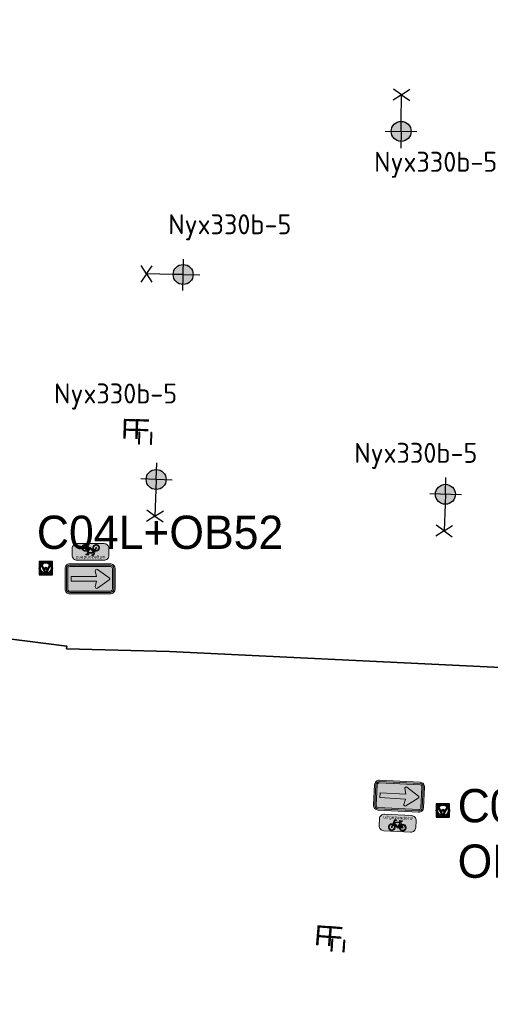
# Model space of a CAD drawing. Header units: metres. Extents: x 167358 to 169466, y 462430 to 462985.
# Tile 11 of 29: x 167492 to 167527, y 462774 to 462848. Entities that reach past the tile are written whole.
import ezdxf
from ezdxf.enums import TextEntityAlignment as Align

# ---------------------------------------------------------------- set-up
doc = ezdxf.new("R2018")
doc.units = ezdxf.units.M
doc.header["$LTSCALE"] = 0.2
for name, color, linetype, lineweight in [('N-WE-IE-MEUBILAIR_WEGMEUBILAIR-S', 162, 'Continuous', 25), ('N-WE-IE-MEUBILAIR_WEGMEUBILAIR_LICHTMAST-S', 24, 'Continuous', 25), ('N-WE-IE-MEUBILAIR_WEGMEUBILAIR_VERKEERSBORD-S', 92, 'Continuous', 25), ('N-WE-VW-VERKEERSTEKEN_BORD_C-S', 7, 'Continuous', 25), ('N-WE-VW-VERKEERSTEKEN_BORD_ONDERBORD-S', 7, 'Continuous', 25)]:
    doc.layers.add(name, color=color, linetype=linetype, lineweight=lineweight)
doc.layers.add('X-XX-AL-FASERENS-G', color=6, linetype='Fasegrens', lineweight=35, plot=False)
doc.layers.add('X_uitv', color=7, linetype='Continuous')
doc.styles.add('NLCS-ISO', font='NLCS-ISO.ttf')
doc.styles.add('NLCS-RVV-M200-T25', font='NLCS-RVV.ttf')
doc.styles.add('ZURICH', font='ZURCHN.TTF')
doc.linetypes.add('Fasegrens', pattern='A,40,[132,ltypeshp.shx,S=2,R=0,X=0,Y=0],-0.2,1', length=41.2)
picture_1 = doc.add_image_def('image1.png', size_in_pixel=(1080, 776))

# ---------------------------------------------------------------- blocks, each defined once
blk = doc.blocks.new('N-SIE-WEG_VERKEERSBORD_PAAL-SO')
h = blk.add_hatch(color=256)
h.dxf.hatch_style = 1
h.paths.add_polyline_path([(-1, 0, 1), (1, 0, 1)])
h.paths.add_polyline_path([(0.8, 0, -1), (-0.8, 0, -1)], flags=16)
h = blk.add_hatch(color=256)
h.dxf.hatch_style = 1
h.paths.add_polyline_path([(0, 1), (-1, 1), (-0.8, 0.6, -0.037994), (-0.7, 0.71), (-0.77, 0.86), (-0.51, 0.86, -0.134934)])
h = blk.add_hatch(color=256)
h.dxf.hatch_style = 1
h.paths.add_polyline_path([(-0.86, 0.72), (-1, 1), (-1, 0, -0.134934), (-0.86, 0.51)])
h = blk.add_hatch(color=256)
h.dxf.hatch_style = 1
h.paths.add_polyline_path([(-0.51, -0.86), (-0.86, -0.86), (-0.86, -0.51, -0.134934), (-1, 0), (-1, -1), (0, -1, -0.134934)])
h = blk.add_hatch(color=256)
h.dxf.hatch_style = 1
h.paths.add_polyline_path([(-0.6, 0.52, 0.050318), (-0.69, 0.39), (-0.11, -0.79, 0.066661), (0.11, -0.79), (0.69, 0.39, 0.050318), (0.6, 0.52), (0, -0.69)])
h = blk.add_hatch(color=256)
h.dxf.hatch_style = 1
h.paths.add_polyline_path([(0.17, 0, 1), (-0.17, 0, 1)])
h = blk.add_hatch(color=256)
h.dxf.hatch_style = 1
h.paths.add_polyline_path([(1, 1), (0, 1, -0.134934), (0.51, 0.86), (0.77, 0.86), (0.7, 0.71, -0.037994), (0.8, 0.6)])
h = blk.add_hatch(color=256)
h.dxf.hatch_style = 1
h.paths.add_polyline_path([(1, 0, -0.134934), (0.86, -0.51), (0.86, -0.86), (0.51, -0.86, -0.134934), (0, -1), (1, -1)])
h = blk.add_hatch(color=256)
h.dxf.hatch_style = 1
h.paths.add_polyline_path([(1, 1), (0.86, 0.72), (0.86, 0.51, -0.134934), (1, 0)])
for points in [[(-1, -1), (1, -1), (1, 1), (-1, 1)], [(-0.86, -0.86), (0.86, -0.86), (0.86, 0.86), (-0.86, 0.86)]]:
    blk.add_lwpolyline(points, close=True)
at = {"flags": 128}
for points in [[(-1, 1), (0, -1), (1, 1)], [(-0.77, 0.86), (0, -0.69), (0.77, 0.86)]]:
    blk.add_lwpolyline(points, close=True, dxfattribs=at)
for radius in [1, 0.796, 0.171]:
    blk.add_circle((0, 0), radius)
at = {"lineweight": 30, "flags": 104}
blk.add_attdef('bordgegevens', text='', height=3, dxfattribs=at).set_placement((2.21, 3.21), align=Align.TOP_LEFT)
at = {"style": 'NLCS-ISO', "flags": 9}
for tag, p in [('PAAL', (2.21, -4.13)), ('LOCATIE', (2.21, -8.3))]:
    blk.add_attdef(tag, p, '', height=3, dxfattribs=at)
blk = doc.blocks.new('N-SIE-WEG_LICHTMAST_1UITHOUDER-SO')
h = blk.add_hatch(color=256)
edge = h.paths.add_edge_path()
edge.add_arc((0, 0), 1.5, 0, 360)
for p, q in [((0, -2.42), (0, 2.33)), ((-5.5, 0), (-6.34, 1.24)), ((-5.5, 0), (-6.34, -1.24)), ((-5.5, 0), (-4.66, 1.24)), ((-1.5, 0), (-5.5, 0)), ((-5.5, 0), (-4.66, -1.24)), ((0, 0), (-1.49, 0)), ((0, 0), (2.52, 0))]:
    blk.add_line(p, q)
blk.add_circle((0, 0), 1.5)
at = {"style": 'ZURICH'}
blk.add_attdef('TYPE', text='', height=3, dxfattribs=at).set_placement((6.91, 5.26), align=Align.BOTTOM_CENTER)
blk = doc.blocks.new('N-SVW-VERKEERSTEKEN_BORD_C04R-SO')
at = {"true_color": 0x007dc8}
h = blk.add_hatch(color=152, dxfattribs=at)
h.dxf.hatch_style = 1
h.paths.add_polyline_path([(3.05, 2.25), (-3.05, 2.25, 0.414214), (-3.75, 1.55), (-3.75, 0), (-3.55, 0), (-3.55, 1.55, -0.414214), (-3.05, 2.05), (3.05, 2.05, -0.414214), (3.55, 1.55), (3.55, 0), (3.75, 0), (3.75, 1.55, 0.414214)])
at = {"true_color": 0xffffff}
h = blk.add_hatch(color=7, dxfattribs=at)
h.dxf.hatch_style = 1
h.paths.add_polyline_path([(-3.35, 1.55, -0.414214), (-3.05, 1.85), (3.05, 1.85, -0.414214), (3.35, 1.55), (3.35, 0), (3.55, 0), (3.55, 1.55, 0.414214), (3.05, 2.05), (-3.05, 2.05, 0.414214), (-3.55, 1.55), (-3.55, 0), (-3.35, 0)])
at = {"true_color": 0x007dc8}
h = blk.add_hatch(color=152, dxfattribs=at)
h.dxf.hatch_style = 1
h.paths.add_polyline_path([(1.1, 1.4), (2.89, 0.16, -0.24569), (2.97, 0), (3.35, 0), (3.35, 1.55, 0.414214), (3.05, 1.85), (-3.05, 1.85, 0.414214), (-3.35, 1.55), (-3.35, 0), (-2.85, 0), (-2.85, 0.37), (0.98, 0.37), (0.79, 1.2, -0.685562)])
h = blk.add_hatch(color=152, dxfattribs=at)
h.dxf.hatch_style = 1
h.paths.add_polyline_path([(3.75, -1.55), (3.75, 0), (3.55, 0), (3.55, -1.55, -0.414214), (3.05, -2.05), (-3.05, -2.05, -0.414214), (-3.55, -1.55), (-3.55, 0), (-3.75, 0), (-3.75, -1.55, 0.414214), (-3.05, -2.25), (3.05, -2.25, 0.414214)])
at = {"true_color": 0xffffff}
h = blk.add_hatch(color=7, dxfattribs=at)
h.dxf.hatch_style = 1
h.paths.add_polyline_path([(-3.35, 0), (-3.55, 0), (-3.55, -1.55, 0.414214), (-3.05, -2.05), (3.05, -2.05, 0.414214), (3.55, -1.55), (3.55, 0), (3.35, 0), (3.35, -1.55, -0.414214), (3.05, -1.85), (-3.05, -1.85, -0.414214), (-3.35, -1.55)])
at = {"true_color": 0x007dc8}
h = blk.add_hatch(color=152, dxfattribs=at)
h.dxf.hatch_style = 1
h.paths.add_polyline_path([(0.98, -0.37), (-2.85, -0.37), (-2.85, 0), (-3.35, 0), (-3.35, -1.55, 0.414214), (-3.05, -1.85), (3.05, -1.85, 0.414214), (3.35, -1.55), (3.35, 0), (2.97, 0, -0.24569), (2.89, -0.16), (1.1, -1.4, -0.685562), (0.79, -1.2)])
at = {"true_color": 0xffffff}
h = blk.add_hatch(color=7, dxfattribs=at)
h.dxf.hatch_style = 1
h.paths.add_polyline_path([(2.89, -0.16, 0.522947), (2.89, 0.16), (1.1, 1.4, 0.685562), (0.79, 1.2), (0.98, 0.37), (-2.85, 0.37), (-2.85, -0.37), (0.98, -0.37), (0.79, -1.2, 0.685562), (1.1, -1.4)])
at = {"color": 152, "lineweight": 0, "true_color": 0x007dc8}
blk.add_lwpolyline([(-3.75, 1.55), (-3.75, -1.55, 0.414214), (-3.05, -2.25), (3.05, -2.25, 0.414214), (3.75, -1.55), (3.75, 1.55, 0.414214), (3.05, 2.25), (-3.05, 2.25, 0.414214)], format="xyb", close=True, dxfattribs=at)
at = {"color": 7, "lineweight": 0, "true_color": 0xffffff}
for points in [[(-3.55, 1.55), (-3.55, -1.55, 0.414214), (-3.05, -2.05), (3.05, -2.05, 0.414214), (3.55, -1.55), (3.55, 1.55, 0.414214), (3.05, 2.05), (-3.05, 2.05, 0.414214)], [(-3.35, 1.55), (-3.35, -1.55, 0.414214), (-3.05, -1.85), (3.05, -1.85, 0.414214), (3.35, -1.55), (3.35, 1.55, 0.414214), (3.05, 1.85), (-3.05, 1.85, 0.414214)], [(0.98, 0.37), (0.79, 1.2, -0.685562), (1.1, 1.4), (2.89, 0.16, -0.522947), (2.89, -0.16), (1.1, -1.4, -0.685562), (0.79, -1.2), (0.98, -0.37), (-2.85, -0.37), (-2.85, 0.37)]]:
    blk.add_lwpolyline(points, format="xyb", close=True, dxfattribs=at)
blk = doc.blocks.new('N-SVW-VERKEERSTEKEN_BORD_ONDERBORD_OB52-SO')
at = {"true_color": 0xffffff}
h = blk.add_hatch(color=7, dxfattribs=at)
h.dxf.hatch_style = 1
edge = h.paths.add_edge_path()
edge.add_line((2.75, -0.52), (2.75, 0.52))
edge.add_arc((2.02, 0.52), 0.726, 0, 90)
edge.add_line((2.02, 1.25), (-2.02, 1.25))
edge.add_arc((-2.02, 0.52), 0.726, 90, 180)
edge.add_line((-2.75, 0.52), (-2.75, -0.52))
edge.add_arc((-2.02, -0.52), 0.726, 180, 270)
edge.add_line((-2.02, -1.25), (2.02, -1.25))
edge.add_arc((2.02, -0.52), 0.726, 270, 360)
at = {"true_color": 0x191919}
h = blk.add_hatch(color=250, dxfattribs=at)
h.dxf.hatch_style = 1
h.paths.add_polyline_path([(0.48, 0.12), (0.56, 0.31), (0.69, 0.31), (0.69, 0.41), (0.3, 0.41, 1), (0.3, 0.31), (0.45, 0.31), (0.4, 0.2), (-0.48, 0.2), (-0.42, 0.36, -0.345861), (-0.34, 0.41), (-0.21, 0.41), (-0.21, 0.52), (-0.36, 0.52, 0.334348), (-0.53, 0.39), (-0.71, -0.13, 0.794265), (-1.15, -1.02, 0.4733), (-0.38, -0.87, 0.427471), (-0.61, -0.17), (-0.56, -0.01), (0.04, -0.68), (0.29, -0.68, 0.529348), (1.04, -1.07, 0.476174), (1.19, -0.3, 0.318009), (0.62, -0.15)])
h.paths.add_polyline_path([(-0.51, 0.1), (0.35, 0.1), (0.06, -0.54)], flags=16)
h.paths.add_polyline_path([(-0.65, -0.27, -0.542254), (-0.58, -0.94, -0.632638), (-1.23, -0.63, -0.479903), (-0.75, -0.23), (-0.88, -0.61, 1.053204), (-0.78, -0.64)], flags=16)
h.paths.add_polyline_path([(0.42, 0), (0.52, -0.2, 0.234167), (0.29, -0.57), (0.16, -0.57)], flags=16)
h.paths.add_polyline_path([(0.57, -0.3), (0.72, -0.57), (0.4, -0.57, -0.216058)], flags=16)
h.paths.add_polyline_path([(0.4, -0.68), (0.8, -0.68, 0.566151), (0.85, -0.6), (0.67, -0.25, -0.564261), (1.19, -0.69, -0.396488), (0.76, -1.03, -0.350134)], flags=16)
at = {"color": 250, "lineweight": 0, "true_color": 0x191919}
for points in [[(2.75, -0.52), (2.75, 0.52, 0.414214), (2.02, 1.25), (-2.02, 1.25, 0.414214), (-2.75, 0.52), (-2.75, -0.52, 0.414214), (-2.02, -1.25), (2.02, -1.25, 0.414214)], [(0.48, 0.12), (0.56, 0.31), (0.69, 0.31), (0.69, 0.41), (0.3, 0.41, 1), (0.3, 0.31), (0.45, 0.31), (0.4, 0.2), (-0.48, 0.2), (-0.42, 0.36, -0.345861), (-0.34, 0.41), (-0.21, 0.41), (-0.21, 0.52), (-0.36, 0.52, 0.334348), (-0.53, 0.39), (-0.71, -0.13, 0.794265), (-1.15, -1.02, 0.4733), (-0.38, -0.87, 0.427471), (-0.61, -0.17), (-0.56, -0.01), (0.04, -0.68), (0.29, -0.68, 0.529348), (1.04, -1.07, 0.476174), (1.19, -0.3, 0.318009), (0.62, -0.15)], [(0.42, 0), (0.16, -0.57), (0.29, -0.57, -0.234167), (0.52, -0.2)], [(-0.65, -0.27, -0.542254), (-0.58, -0.94, -0.632638), (-1.23, -0.63, -0.479903), (-0.75, -0.23), (-0.88, -0.61, 1.053204), (-0.78, -0.64)], [(0.67, -0.25, -0.564261), (1.19, -0.69, -0.396488), (0.76, -1.03, -0.350134), (0.4, -0.68), (0.8, -0.68, 0.566151), (0.85, -0.6)], [(0.72, -0.57), (0.57, -0.3, 0.216058), (0.4, -0.57)]]:
    blk.add_lwpolyline(points, format="xyb", close=True, dxfattribs=at)
blk.add_lwpolyline([(0.35, 0.1), (-0.51, 0.1), (0.06, -0.54)], close=True, dxfattribs=at)
at = {"color": 250, "true_color": 0x191919, "style": 'NLCS-RVV-M200-T25'}
blk.add_text('uitgezonderd', height=0.5, dxfattribs=at).set_placement((0, 0.6), align=Align.CENTER)
blk = doc.blocks.new('SIE-WEG_FIETSNIET 900 Grijsen Square')
for p, q in [((0.669, 0.603), (-0.019, 0.023)), ((-0.019, 0.023), (0.019, -0.023)), ((0.708, 0.557), (0.019, -0.023)), ((0.027, 0.062), (0.065, 0.016)), ((0.623, 0.564), (0.662, 0.518)), ((0.669, 0.603), (0.708, 0.557))]:
    blk.add_line(p, q)
at = {"style": 'ZURICH', "text_generation_flag": 2}
blk.add_text('F', height=1.5, rotation=310.8509, dxfattribs=at).set_placement((1.16, -0.784))
blk = doc.blocks.new('N-SVW-VERKEERSTEKEN_BORD_C04L-SO')
at = {"true_color": 0x007dc8}
h = blk.add_hatch(color=152, dxfattribs=at)
h.dxf.hatch_style = 1
h.paths.add_polyline_path([(-3.75, 1.55), (-3.75, 0), (-3.55, 0), (-3.55, 1.55, -0.414214), (-3.05, 2.05), (3.05, 2.05, -0.414214), (3.55, 1.55), (3.55, 0), (3.75, 0), (3.75, 1.55, 0.414214), (3.05, 2.25), (-3.05, 2.25, 0.414214)])
at = {"true_color": 0xffffff}
h = blk.add_hatch(color=7, dxfattribs=at)
h.dxf.hatch_style = 1
h.paths.add_polyline_path([(3.35, 0), (3.55, 0), (3.55, 1.55, 0.414214), (3.05, 2.05), (-3.05, 2.05, 0.414214), (-3.55, 1.55), (-3.55, 0), (-3.35, 0), (-3.35, 1.55, -0.414214), (-3.05, 1.85), (3.05, 1.85, -0.414214), (3.35, 1.55)])
at = {"true_color": 0x007dc8}
h = blk.add_hatch(color=152, dxfattribs=at)
h.dxf.hatch_style = 1
h.paths.add_polyline_path([(-0.98, 0.37), (2.85, 0.37), (2.85, 0), (3.35, 0), (3.35, 1.55, 0.414214), (3.05, 1.85), (-3.05, 1.85, 0.414214), (-3.35, 1.55), (-3.35, 0), (-2.97, 0, -0.24569), (-2.89, 0.16), (-1.1, 1.4, -0.685562), (-0.79, 1.2)])
h = blk.add_hatch(color=152, dxfattribs=at)
h.dxf.hatch_style = 1
h.paths.add_polyline_path([(-3.05, -2.25), (3.05, -2.25, 0.414214), (3.75, -1.55), (3.75, 0), (3.55, 0), (3.55, -1.55, -0.414214), (3.05, -2.05), (-3.05, -2.05, -0.414214), (-3.55, -1.55), (-3.55, 0), (-3.75, 0), (-3.75, -1.55, 0.414214)])
at = {"true_color": 0xffffff}
h = blk.add_hatch(color=7, dxfattribs=at)
h.dxf.hatch_style = 1
h.paths.add_polyline_path([(3.35, -1.55, -0.414214), (3.05, -1.85), (-3.05, -1.85, -0.414214), (-3.35, -1.55), (-3.35, 0), (-3.55, 0), (-3.55, -1.55, 0.414214), (-3.05, -2.05), (3.05, -2.05, 0.414214), (3.55, -1.55), (3.55, 0), (3.35, 0)])
at = {"true_color": 0x007dc8}
h = blk.add_hatch(color=152, dxfattribs=at)
h.dxf.hatch_style = 1
h.paths.add_polyline_path([(-1.1, -1.4), (-2.89, -0.16, -0.24569), (-2.97, 0), (-3.35, 0), (-3.35, -1.55, 0.414214), (-3.05, -1.85), (3.05, -1.85, 0.414214), (3.35, -1.55), (3.35, 0), (2.85, 0), (2.85, -0.37), (-0.98, -0.37), (-0.79, -1.2, -0.685562)])
at = {"true_color": 0xffffff}
h = blk.add_hatch(color=7, dxfattribs=at)
h.dxf.hatch_style = 1
h.paths.add_polyline_path([(-2.89, 0.16, 0.522947), (-2.89, -0.16), (-1.1, -1.4, 0.685562), (-0.79, -1.2), (-0.98, -0.37), (2.85, -0.37), (2.85, 0.37), (-0.98, 0.37), (-0.79, 1.2, 0.685562), (-1.1, 1.4)])
at = {"color": 152, "lineweight": 0, "true_color": 0x007dc8}
blk.add_lwpolyline([(3.75, -1.55), (3.75, 1.55, 0.414214), (3.05, 2.25), (-3.05, 2.25, 0.414214), (-3.75, 1.55), (-3.75, -1.55, 0.414214), (-3.05, -2.25), (3.05, -2.25, 0.414214)], format="xyb", close=True, dxfattribs=at)
at = {"color": 7, "lineweight": 0, "true_color": 0xffffff}
for points in [[(3.55, -1.55), (3.55, 1.55, 0.414214), (3.05, 2.05), (-3.05, 2.05, 0.414214), (-3.55, 1.55), (-3.55, -1.55, 0.414214), (-3.05, -2.05), (3.05, -2.05, 0.414214)], [(3.35, -1.55), (3.35, 1.55, 0.414214), (3.05, 1.85), (-3.05, 1.85, 0.414214), (-3.35, 1.55), (-3.35, -1.55, 0.414214), (-3.05, -1.85), (3.05, -1.85, 0.414214)], [(-0.98, -0.37), (-0.79, -1.2, -0.685562), (-1.1, -1.4), (-2.89, -0.16, -0.522947), (-2.89, 0.16), (-1.1, 1.4, -0.685562), (-0.79, 1.2), (-0.98, 0.37), (2.85, 0.37), (2.85, -0.37)]]:
    blk.add_lwpolyline(points, format="xyb", close=True, dxfattribs=at)

msp = doc.modelspace()

# ---------------------------------------------------------------- linework, layer by layer
at = {"layer": 'X-XX-AL-FASERENS-G', "flags": 128}
msp.add_lwpolyline([(167820.816, 462693.312), (167819.722, 462700.175), (167826.67, 462713.194), (167829.095, 462712.867, 0.050044), (167841.448, 462712.694), (167870.551, 462715.322), (167870.198, 462721.196), (167840.93, 462718.692, -0.033968), (167833.352, 462718.555), (167833.246, 462716.427), (167829.529, 462716.662, -0.437956), (167827.203, 462720.12), (167827.984, 462724.286, 0.088551), (167827.094, 462736.479, 0.043449), (167824.011, 462744.335, -0.019548), (167814.697, 462765.1, 0.039205), (167806.768, 462781.064), (167802.726, 462787.306, -0.33661), (167802.858, 462790.75), (167814.82, 462805.005), (167810.865, 462809.492), (167809.047, 462807.652), (167806.877, 462805.17), (167802.267, 462799.56), (167797.657, 462793.95), (167793.813, 462798.326), (167793.703, 462798.224), (167788.416, 462793.307), (167792.782, 462788.41), (167769.017, 462759.488), (167763.902, 462761.927), (167760.845, 462762.976), (167758.621, 462756.622), (167764.573, 462754.069), (167748.924, 462735.063), (167748.99, 462735.143), (167707.327, 462761.45), (167667.122, 462776.975), (167625.212, 462786.622), (167568.368, 462797.937), (167548.871, 462798.021), (167502.775, 462800.251), (167495.041, 462800.46), (167495.064, 462800.641), (167465.101, 462804.467), (167419.048, 462802.531), (167418.975, 462802.587), (167418.714, 462803.404), (167417.12, 462811.107), (167417.883, 462811.055), (167419.161, 462810.624), (167420.228, 462813.791), (167418.802, 462814.443), (167414.491, 462815.763), (167411.583, 462817.551), (167410.262, 462819.279), (167412.714, 462819.887), (167428.968, 462815.223), (167441.987, 462815.548), (167441.78, 462876.845), (167444.275, 462883.35), (167444.275, 462883.35), (167447.221, 462923.6), (167571.058, 462909.852), (167795.285, 462857.65), (167820.192, 462847.158), (167840.767, 462850.752), (167854.957, 462827.626), (167854.957, 462827.626), (167857.512, 462818.795), (167857.512, 462818.795), (167894.965, 462737.633), (167901.934, 462724.783), (167904.208, 462716.775), (167904.203, 462715.353), (167890.079, 462714.275), (167888.942, 462703.447), (167879.389, 462698.315), (167874.869, 462688.462), (167871.788, 462680.97), (167824.382, 462692.095)], format="xyb", close=True, dxfattribs=at)

# ---------------------------------------------------------------- block references
at = {"layer": 'N-WE-IE-MEUBILAIR_WEGMEUBILAIR-S', "xscale": -1}
for p, rotation in [((167500.466, 462815.824), 308.9962755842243), ((167501.365, 462815.806), 308.9962755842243), ((167514.908, 462777.741), 306.3025252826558), ((167515.806, 462777.681), 306.3025252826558)]:
    msp.add_blockref('SIE-WEG_FIETSNIET 900 Grijsen Square', p, dxfattribs=dict(at, rotation=rotation))
at = {"layer": 'N-WE-IE-MEUBILAIR_WEGMEUBILAIR_LICHTMAST-S'}
ref = msp.add_blockref('N-SIE-WEG_LICHTMAST_1UITHOUDER-SO', (167520.149, 462839.313), dxfattribs=dict(at, xscale=0.5, yscale=0.5, zscale=0.5, rotation=269.3593582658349))
ref.add_attrib('TYPE', 'Nyx330b-5', dxfattribs={"layer": '0', "height": 1.5, "style": 'NLCS-ISO'}).set_placement((167522.738, 462835.827), align=Align.BOTTOM_CENTER)
ref = msp.add_blockref('N-SIE-WEG_LICHTMAST_1UITHOUDER-SO', (167503.787, 462828.561), dxfattribs=dict(at, xscale=0.5, yscale=0.5, zscale=0.5, rotation=359.0645678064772))
ref.add_attrib('TYPE', 'Nyx330b-5', dxfattribs={"layer": '0', "height": 1.5, "style": 'NLCS-ISO'}).set_placement((167507.286, 462831.132), align=Align.BOTTOM_CENTER)
ref = msp.add_blockref('N-SIE-WEG_LICHTMAST_1UITHOUDER-SO', (167501.764, 462813.167), dxfattribs=dict(at, xscale=0.5, yscale=0.5, zscale=0.5, rotation=88.11030576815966))
ref.add_attrib('TYPE', 'Nyx330b-5', dxfattribs={"layer": '0', "height": 1.5, "style": 'NLCS-ISO'}).set_placement((167498.72, 462818.426), align=Align.BOTTOM_CENTER)
ref = msp.add_blockref('N-SIE-WEG_LICHTMAST_1UITHOUDER-SO', (167523.468, 462812.055), dxfattribs=dict(at, xscale=0.5, yscale=0.5, zscale=0.5, rotation=88.11030576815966))
ref.add_attrib('TYPE', 'Nyx330b-5', dxfattribs={"layer": '0', "height": 1.5, "style": 'NLCS-ISO'}).set_placement((167521.245, 462813.967), align=Align.BOTTOM_CENTER)
at = {"layer": 'N-WE-IE-MEUBILAIR_WEGMEUBILAIR_VERKEERSBORD-S', "ltscale": 0.2}
ref = msp.add_blockref('N-SIE-WEG_VERKEERSBORD_PAAL-SO', (167493.481, 462806.505), dxfattribs=dict(at, xscale=0.5, yscale=0.5, zscale=0.5))
lines = msp.add_mtext('C04L+OB52', dxfattribs={"layer": '0', "insert": (167492.807, 462810.452), "char_height": 2.5, "attachment_point": 1})
ref.add_attrib('bordgegevens', '', (167492.807, 462810.452), dxfattribs={"flags": 104}).embed_mtext(lines)
at = {"layer": 'N-WE-IE-MEUBILAIR_WEGMEUBILAIR_VERKEERSBORD-S'}
ref = msp.add_blockref('N-SIE-WEG_VERKEERSBORD_PAAL-SO', (167523.282, 462788.316), dxfattribs=dict(at, xscale=0.5, yscale=0.5, zscale=0.5))
lines = msp.add_mtext('C04R+\\POB52', dxfattribs={"layer": '0', "insert": (167524.386, 462789.922), "char_height": 2.5, "attachment_point": 1})
ref.add_attrib('bordgegevens', '', (167524.386, 462789.922), dxfattribs={"flags": 104}).embed_mtext(lines)
at = {"layer": 'N-WE-VW-VERKEERSTEKEN_BORD_C-S', "xscale": 0.5, "yscale": 0.5, "zscale": 0.5, "rotation": 180}
msp.add_blockref('N-SVW-VERKEERSTEKEN_BORD_C04L-SO', (167496.8, 462805.706), dxfattribs=at)
at = {"layer": 'N-WE-VW-VERKEERSTEKEN_BORD_C-S', "ltscale": 0.1, "xscale": 0.5, "yscale": 0.5, "zscale": 0.5, "rotation": 356.9569273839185}
msp.add_blockref('N-SVW-VERKEERSTEKEN_BORD_C04R-SO', (167519.99, 462789.382), dxfattribs=at)
at = {"layer": 'N-WE-VW-VERKEERSTEKEN_BORD_ONDERBORD-S', "xscale": 0.5, "yscale": 0.5, "zscale": 0.5, "rotation": 180}
msp.add_blockref('N-SVW-VERKEERSTEKEN_BORD_ONDERBORD_OB52-SO', (167496.839, 462807.726), dxfattribs=at)
at = {"layer": 'N-WE-VW-VERKEERSTEKEN_BORD_ONDERBORD-S', "ltscale": 0.2, "xscale": 0.5, "yscale": 0.5, "zscale": 0.5, "rotation": 356.956927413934}
msp.add_blockref('N-SVW-VERKEERSTEKEN_BORD_ONDERBORD_OB52-SO', (167519.882, 462787.355), dxfattribs=at)

# ---------------------------------------------------------------- pictures from other files: only their frames are drawn
at = {"layer": 'X_uitv'}
image = msp.add_image(picture_1, insert=(167358.172, 462528.036), size_in_units=(577.77, 415.139), rotation=0.008189, dxfattribs=at)
image.dxf.flags = 7

doc.saveas('drawing.dxf')
